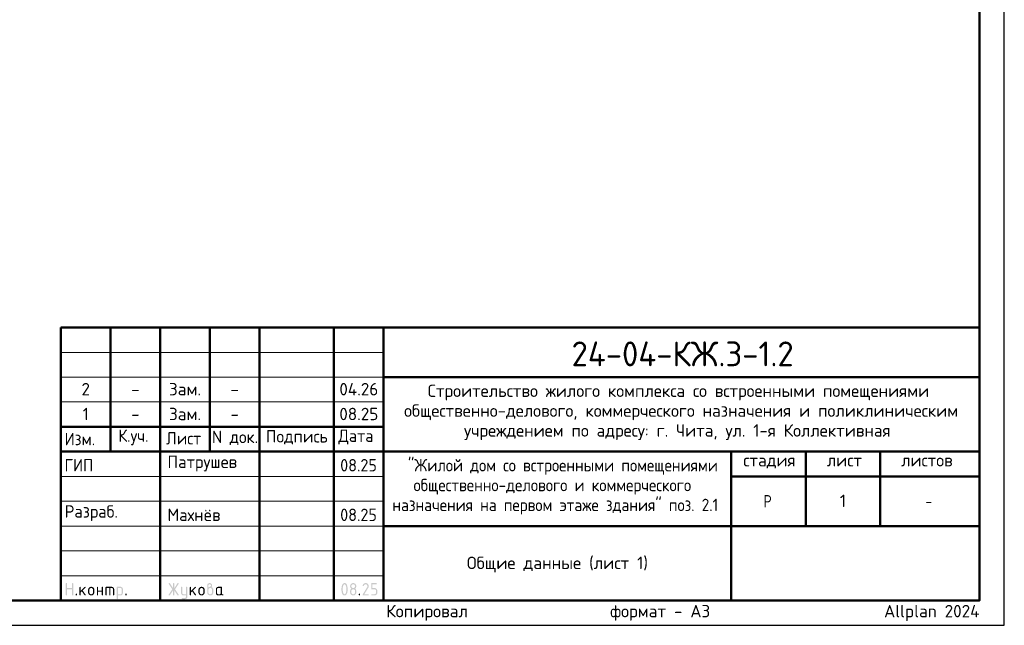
# Model space of a CAD drawing. Header units: millimetres. Extents: x 0 to 42000, y 0 to 29700.
# Tile 2 of 3: x 22170 to 42000, y 0 to 12203. Entities that reach past the tile are written whole.
import ezdxf

# ---------------------------------------------------------------- set-up
doc = ezdxf.new("R2010")
doc.units = ezdxf.units.MM
doc.layers.add('Standard', color=7, linetype='Continuous', lineweight=25)
doc.layers.add('Надписи', color=7, linetype='Continuous', lineweight=25)
doc.styles.add('ISOCPEUR', font='txt')

msp = doc.modelspace()

# ---------------------------------------------------------------- hatches: boundary and pattern name
at = {"layer": 'Standard', "linetype": 'Continuous', "lineweight": 25, "transparency": 33554687}
for points in [[(23099, 614), (23099, 839), (23099, 840), (23099, 842), (23099, 843), (23100, 844), (23100, 845), (23101, 846), (23101, 847), (23102, 848), (23103, 849), (23104, 850), (23105, 850), (23106, 851), (23107, 851), (23109, 851), (23110, 851), (23112, 851), (23113, 851), (23115, 851), (23116, 851), (23117, 851), (23118, 850), (23119, 850), (23120, 849), (23121, 848), (23122, 847), (23122, 846), (23123, 845), (23123, 844), (23124, 843), (23124, 842), (23124, 840), (23124, 839), (23124, 751), (23224, 751), (23224, 839), (23224, 840), (23224, 842), (23224, 843), (23225, 844), (23225, 845), (23226, 846), (23226, 847), (23227, 848), (23228, 849), (23229, 850), (23230, 850), (23231, 851), (23232, 851), (23233, 851), (23235, 851), (23236, 851), (23238, 851), (23239, 851), (23241, 851), (23242, 851), (23243, 850), (23244, 850), (23245, 849), (23246, 848), (23247, 847), (23247, 846), (23248, 845), (23248, 844), (23249, 843), (23249, 842), (23249, 840), (23249, 839), (23249, 614), (23249, 612), (23249, 611), (23249, 609), (23248, 608), (23248, 607), (23247, 606), (23247, 605), (23246, 604), (23245, 604), (23244, 603), (23243, 602), (23242, 602), (23241, 602), (23239, 601), (23238, 601), (23236, 601), (23235, 601), (23233, 601), (23232, 602), (23231, 602), (23230, 602), (23229, 603), (23228, 604), (23227, 604), (23226, 605), (23226, 606), (23225, 607), (23225, 608), (23224, 609), (23224, 611), (23224, 612), (23224, 614), (23224, 726), (23124, 726), (23124, 614), (23124, 612), (23124, 611), (23124, 609), (23123, 608), (23123, 607), (23122, 606), (23122, 605), (23121, 604), (23120, 604), (23119, 603), (23118, 602), (23117, 602), (23116, 602), (23115, 601), (23113, 601), (23112, 601), (23110, 601), (23109, 601), (23107, 602), (23106, 602), (23105, 602), (23104, 603), (23103, 604), (23102, 604), (23101, 605), (23101, 606), (23100, 607), (23100, 608), (23099, 609), (23099, 611), (23099, 612)], [(25259, 704), (25194, 607), (25193, 605), (25192, 604), (25191, 603), (25190, 603), (25188, 602), (25187, 602), (25185, 601), (25183, 601), (25182, 601), (25180, 601), (25179, 602), (25178, 602), (25177, 603), (25176, 603), (25175, 604), (25174, 605), (25173, 605), (25173, 606), (25172, 607), (25172, 609), (25171, 610), (25171, 611), (25171, 613), (25171, 614), (25171, 616), (25172, 618), (25172, 619), (25173, 621), (25243, 726), (25173, 832), (25172, 833), (25172, 835), (25171, 837), (25171, 838), (25171, 840), (25171, 841), (25171, 843), (25172, 844), (25172, 845), (25173, 846), (25173, 847), (25174, 848), (25175, 849), (25176, 849), (25177, 850), (25178, 850), (25179, 851), (25181, 851), (25182, 851), (25184, 851), (25185, 851), (25187, 851), (25188, 851), (25189, 850), (25191, 849), (25192, 848), (25193, 847), (25194, 846), (25259, 749), (25259, 839), (25259, 840), (25259, 842), (25259, 843), (25259, 844), (25260, 845), (25260, 846), (25261, 847), (25262, 848), (25262, 849), (25263, 850), (25264, 850), (25266, 851), (25267, 851), (25268, 851), (25269, 851), (25271, 851), (25273, 851), (25274, 851), (25275, 851), (25277, 851), (25278, 850), (25279, 850), (25280, 849), (25280, 848), (25281, 847), (25282, 846), (25282, 845), (25283, 844), (25283, 843), (25283, 842), (25284, 840), (25284, 839), (25284, 749), (25348, 846), (25349, 847), (25350, 848), (25351, 849), (25353, 850), (25354, 851), (25356, 851), (25357, 851), (25359, 851), (25360, 851), (25361, 851), (25362, 851), (25363, 850), (25365, 850), (25366, 849), (25367, 848), (25367, 847), (25368, 847), (25369, 846), (25370, 845), (25370, 843), (25371, 842), (25371, 841), (25371, 840), (25371, 839), (25371, 837), (25371, 835), (25370, 833), (25369, 832), (25299, 726), (25369, 621), (25370, 619), (25371, 617), (25371, 616), (25371, 614), (25371, 613), (25371, 611), (25371, 610), (25370, 609), (25370, 608), (25369, 607), (25368, 606), (25368, 605), (25367, 604), (25366, 603), (25365, 603), (25364, 602), (25363, 602), (25361, 602), (25360, 601), (25359, 601), (25357, 601), (25356, 602), (25354, 602), (25353, 603), (25351, 603), (25350, 604), (25349, 605), (25348, 607), (25284, 704), (25284, 614), (25284, 612), (25283, 611), (25283, 609), (25283, 608), (25282, 607), (25282, 606), (25281, 605), (25280, 604), (25280, 604), (25279, 603), (25278, 602), (25277, 602), (25275, 602), (25274, 601), (25273, 601), (25271, 601), (25269, 601), (25268, 601), (25267, 602), (25266, 602), (25264, 602), (25263, 603), (25262, 604), (25262, 604), (25261, 605), (25260, 606), (25260, 607), (25259, 608), (25259, 609), (25259, 611), (25259, 612), (25259, 614)], [(29137, 851), (29140, 851), (29144, 851), (29147, 851), (29150, 850), (29153, 850), (29156, 849), (29158, 848), (29161, 847), (29164, 846), (29167, 844), (29169, 843), (29172, 841), (29174, 839), (29177, 837), (29179, 835), (29181, 833), (29184, 831), (29186, 828), (29188, 826), (29189, 823), (29191, 821), (29193, 818), (29194, 816), (29195, 813), (29196, 810), (29197, 807), (29198, 804), (29198, 801), (29199, 798), (29199, 795), (29200, 792), (29200, 789), (29200, 784), (29199, 780), (29198, 775), (29197, 771), (29195, 766), (29193, 762), (29191, 757), (29188, 753), (29110, 626), (29187, 626), (29189, 626), (29190, 626), (29191, 626), (29193, 626), (29194, 625), (29195, 625), (29196, 624), (29197, 623), (29197, 622), (29198, 621), (29198, 620), (29199, 619), (29199, 618), (29199, 617), (29200, 615), (29200, 614), (29200, 612), (29199, 611), (29199, 610), (29199, 608), (29198, 607), (29198, 606), (29197, 605), (29197, 604), (29196, 604), (29195, 603), (29194, 602), (29193, 602), (29191, 602), (29190, 601), (29189, 601), (29187, 601), (29087, 601), (29086, 601), (29084, 601), (29083, 602), (29082, 602), (29081, 602), (29080, 603), (29079, 604), (29078, 604), (29077, 605), (29076, 606), (29076, 607), (29075, 608), (29075, 609), (29075, 611), (29075, 612), (29075, 614), (29075, 616), (29075, 617), (29076, 619), (29077, 621), (29168, 768), (29170, 771), (29171, 773), (29172, 776), (29173, 778), (29174, 781), (29174, 783), (29175, 786), (29175, 789), (29175, 793), (29174, 796), (29173, 800), (29172, 803), (29171, 806), (29168, 809), (29166, 813), (29164, 815), (29161, 818), (29158, 820), (29155, 822), (29152, 823), (29148, 825), (29145, 826), (29141, 826), (29137, 826), (29135, 826), (29132, 826), (29129, 825), (29127, 824), (29124, 823), (29122, 822), (29119, 820), (29117, 818), (29114, 816), (29112, 814), (29110, 812), (29107, 809), (29105, 806), (29103, 802), (29100, 799), (29098, 795), (29097, 793), (29096, 792), (29095, 791), (29094, 790), (29092, 790), (29091, 789), (29089, 789), (29087, 789), (29086, 789), (29084, 789), (29083, 789), (29082, 790), (29081, 790), (29080, 791), (29079, 791), (29078, 792), (29077, 793), (29076, 794), (29076, 795), (29075, 796), (29075, 797), (29075, 798), (29075, 800), (29075, 801), (29075, 803), (29075, 804), (29075, 805), (29076, 806), (29079, 812), (29082, 817), (29085, 822), (29088, 826), (29092, 830), (29095, 834), (29099, 837), (29103, 840), (29107, 843), (29111, 845), (29115, 847), (29119, 848), (29123, 850), (29128, 851), (29132, 851)], [(29250, 739), (29250, 839), (29250, 840), (29250, 842), (29250, 843), (29250, 844), (29251, 845), (29251, 846), (29252, 847), (29253, 848), (29253, 849), (29254, 850), (29255, 850), (29257, 851), (29258, 851), (29259, 851), (29261, 851), (29262, 851), (29349, 851), (29351, 851), (29352, 851), (29354, 851), (29355, 851), (29356, 850), (29357, 850), (29358, 849), (29359, 848), (29359, 847), (29360, 846), (29361, 845), (29361, 844), (29361, 843), (29362, 842), (29362, 840), (29362, 839), (29362, 837), (29362, 836), (29361, 834), (29361, 833), (29361, 832), (29360, 831), (29359, 830), (29359, 829), (29358, 829), (29357, 828), (29356, 827), (29355, 827), (29354, 827), (29352, 826), (29351, 826), (29349, 826), (29275, 826), (29275, 751), (29312, 751), (29315, 751), (29318, 751), (29321, 751), (29324, 750), (29327, 750), (29330, 749), (29333, 748), (29336, 747), (29339, 746), (29341, 744), (29344, 743), (29347, 741), (29349, 739), (29351, 737), (29354, 735), (29356, 733), (29358, 731), (29360, 728), (29362, 726), (29364, 723), (29366, 721), (29367, 718), (29369, 715), (29370, 713), (29371, 710), (29372, 707), (29373, 704), (29373, 701), (29374, 698), (29374, 695), (29374, 692), (29374, 689), (29374, 664), (29374, 661), (29374, 657), (29374, 654), (29373, 651), (29373, 648), (29372, 645), (29371, 643), (29370, 640), (29369, 637), (29367, 634), (29366, 632), (29364, 629), (29362, 627), (29360, 624), (29358, 622), (29356, 620), (29354, 617), (29351, 615), (29349, 613), (29346, 612), (29344, 610), (29341, 608), (29339, 607), (29336, 606), (29333, 605), (29330, 604), (29327, 603), (29324, 602), (29321, 602), (29318, 602), (29315, 601), (29312, 601), (29262, 601), (29261, 601), (29259, 601), (29258, 602), (29257, 602), (29255, 602), (29254, 603), (29253, 604), (29253, 604), (29252, 605), (29251, 606), (29251, 607), (29250, 608), (29250, 610), (29250, 611), (29250, 612), (29250, 614), (29250, 615), (29250, 617), (29250, 618), (29250, 619), (29251, 620), (29251, 621), (29252, 622), (29253, 623), (29253, 624), (29254, 625), (29255, 625), (29257, 626), (29258, 626), (29259, 626), (29261, 626), (29262, 626), (29312, 626), (29316, 626), (29319, 627), (29323, 628), (29326, 629), (29330, 630), (29333, 632), (29336, 634), (29338, 637), (29341, 640), (29343, 643), (29345, 646), (29347, 649), (29348, 653), (29349, 656), (29349, 660), (29349, 664), (29349, 689), (29349, 693), (29349, 696), (29348, 700), (29347, 703), (29345, 707), (29343, 710), (29341, 713), (29338, 715), (29336, 718), (29333, 720), (29330, 722), (29326, 724), (29323, 725), (29319, 726), (29316, 726), (29312, 726), (29262, 726), (29261, 726), (29259, 726), (29258, 727), (29257, 727), (29255, 727), (29254, 728), (29253, 729), (29253, 729), (29252, 730), (29251, 731), (29251, 732), (29250, 733), (29250, 734), (29250, 736), (29250, 737)], [(23299, 626), (23299, 628), (23299, 629), (23299, 631), (23300, 632), (23300, 633), (23301, 634), (23301, 635), (23302, 636), (23303, 637), (23304, 637), (23305, 638), (23306, 638), (23307, 638), (23309, 639), (23310, 639), (23312, 639), (23313, 639), (23314, 639), (23316, 638), (23317, 638), (23318, 638), (23319, 637), (23320, 637), (23321, 636), (23322, 635), (23322, 634), (23323, 633), (23323, 632), (23324, 631), (23324, 629), (23324, 628), (23324, 626), (23324, 614), (23324, 612), (23324, 611), (23324, 610), (23323, 608), (23323, 607), (23322, 606), (23322, 605), (23321, 604), (23320, 604), (23319, 603), (23318, 602), (23317, 602), (23316, 602), (23314, 601), (23313, 601), (23312, 601), (23310, 601), (23309, 601), (23307, 602), (23306, 602), (23305, 602), (23304, 603), (23303, 604), (23302, 604), (23301, 605), (23301, 606), (23300, 607), (23300, 608), (23299, 610), (23299, 611), (23299, 612), (23299, 614)], [(23399, 694), (23478, 773), (23478, 773), (23479, 774), (23480, 775), (23482, 775), (23483, 776), (23484, 776), (23485, 776), (23486, 776), (23488, 776), (23489, 776), (23491, 776), (23492, 775), (23493, 775), (23494, 774), (23495, 774), (23496, 773), (23497, 772), (23497, 771), (23498, 770), (23498, 769), (23499, 768), (23499, 767), (23499, 765), (23499, 764), (23499, 762), (23499, 761), (23498, 760), (23498, 759), (23497, 758), (23497, 757), (23496, 756), (23495, 755), (23440, 700), (23496, 621), (23498, 619), (23498, 617), (23499, 616), (23499, 614), (23499, 612), (23499, 611), (23499, 609), (23498, 608), (23498, 607), (23497, 606), (23497, 605), (23496, 604), (23495, 604), (23494, 603), (23493, 602), (23492, 602), (23491, 602), (23489, 601), (23488, 601), (23486, 601), (23485, 601), (23483, 602), (23482, 602), (23480, 603), (23479, 603), (23478, 604), (23477, 605), (23476, 607), (23422, 682), (23399, 659), (23399, 614), (23399, 612), (23399, 611), (23399, 609), (23398, 608), (23398, 607), (23397, 606), (23397, 605), (23396, 604), (23395, 604), (23394, 603), (23393, 602), (23392, 602), (23391, 602), (23389, 601), (23388, 601), (23386, 601), (23385, 601), (23383, 601), (23382, 602), (23381, 602), (23380, 602), (23379, 603), (23378, 604), (23377, 604), (23376, 605), (23376, 606), (23375, 607), (23375, 608), (23374, 609), (23374, 611), (23374, 612), (23374, 614), (23374, 764), (23374, 765), (23374, 767), (23374, 768), (23375, 769), (23375, 770), (23376, 771), (23376, 772), (23377, 773), (23378, 774), (23379, 774), (23380, 775), (23381, 775), (23382, 776), (23383, 776), (23385, 776), (23386, 776), (23388, 776), (23389, 776), (23391, 776), (23392, 775), (23393, 775), (23394, 774), (23395, 774), (23396, 773), (23397, 772), (23397, 771), (23398, 770), (23398, 769), (23399, 768), (23399, 767), (23399, 765), (23399, 764)], [(23749, 676), (23749, 614), (23749, 612), (23748, 611), (23748, 609), (23748, 608), (23747, 607), (23747, 606), (23746, 605), (23746, 604), (23745, 604), (23744, 603), (23743, 602), (23742, 602), (23740, 602), (23739, 601), (23738, 601), (23736, 601), (23735, 601), (23733, 601), (23732, 602), (23731, 602), (23729, 602), (23729, 603), (23728, 604), (23727, 604), (23726, 605), (23725, 606), (23725, 607), (23724, 608), (23724, 609), (23724, 611), (23724, 612), (23724, 614), (23724, 764), (23724, 765), (23724, 767), (23724, 768), (23724, 769), (23725, 770), (23725, 771), (23726, 772), (23727, 773), (23728, 774), (23729, 774), (23729, 775), (23731, 775), (23732, 776), (23733, 776), (23735, 776), (23736, 776), (23738, 776), (23739, 776), (23740, 776), (23742, 775), (23743, 775), (23744, 774), (23745, 774), (23746, 773), (23746, 772), (23747, 771), (23747, 770), (23748, 769), (23748, 768), (23748, 767), (23749, 765), (23749, 764), (23749, 701), (23823, 701), (23823, 764), (23823, 765), (23824, 767), (23824, 768), (23824, 769), (23825, 770), (23825, 771), (23826, 772), (23826, 773), (23827, 774), (23828, 774), (23829, 775), (23830, 775), (23832, 776), (23833, 776), (23834, 776), (23836, 776), (23837, 776), (23839, 776), (23840, 776), (23841, 775), (23843, 775), (23843, 774), (23844, 774), (23845, 773), (23846, 772), (23847, 771), (23847, 770), (23848, 769), (23848, 768), (23848, 767), (23848, 765), (23848, 764), (23848, 614), (23848, 612), (23848, 611), (23848, 609), (23848, 608), (23847, 607), (23847, 606), (23846, 605), (23845, 604), (23844, 604), (23843, 603), (23843, 602), (23841, 602), (23840, 602), (23839, 601), (23837, 601), (23836, 601), (23834, 601), (23833, 601), (23832, 602), (23830, 602), (23829, 602), (23828, 603), (23827, 604), (23826, 604), (23826, 605), (23825, 606), (23825, 607), (23824, 608), (23824, 609), (23824, 611), (23823, 612), (23823, 614), (23823, 676)], [(23911, 776), (24023, 776), (24026, 776), (24028, 776), (24031, 776), (24033, 775), (24036, 775), (24038, 774), (24040, 773), (24043, 773), (24045, 772), (24047, 770), (24049, 769), (24051, 768), (24053, 767), (24055, 765), (24057, 763), (24059, 762), (24061, 760), (24062, 758), (24064, 756), (24065, 754), (24067, 752), (24068, 750), (24069, 748), (24070, 745), (24071, 743), (24071, 741), (24072, 739), (24072, 736), (24073, 734), (24073, 731), (24073, 729), (24073, 726), (24073, 614), (24073, 612), (24073, 611), (24073, 609), (24073, 608), (24072, 607), (24072, 606), (24071, 605), (24070, 604), (24069, 604), (24068, 603), (24067, 602), (24066, 602), (24065, 602), (24064, 601), (24062, 601), (24061, 601), (24059, 601), (24058, 601), (24057, 602), (24055, 602), (24054, 602), (24053, 603), (24052, 604), (24051, 604), (24051, 605), (24050, 606), (24049, 607), (24049, 608), (24049, 609), (24048, 611), (24048, 612), (24048, 614), (24048, 726), (24048, 729), (24048, 731), (24047, 734), (24046, 736), (24046, 738), (24044, 740), (24043, 742), (24041, 744), (24039, 746), (24037, 747), (24035, 748), (24033, 749), (24031, 750), (24028, 751), (24026, 751), (24023, 751), (23998, 751), (23998, 614), (23998, 612), (23998, 611), (23998, 609), (23998, 608), (23997, 607), (23997, 606), (23996, 605), (23995, 604), (23995, 604), (23994, 603), (23993, 602), (23991, 602), (23990, 602), (23989, 601), (23987, 601), (23986, 601), (23984, 601), (23983, 601), (23982, 602), (23980, 602), (23979, 602), (23978, 603), (23977, 604), (23977, 604), (23976, 605), (23975, 606), (23975, 607), (23974, 608), (23974, 609), (23974, 611), (23973, 612), (23973, 614), (23973, 751), (23924, 751), (23924, 614), (23924, 612), (23923, 611), (23923, 609), (23923, 608), (23922, 607), (23922, 606), (23921, 605), (23920, 604), (23920, 604), (23919, 603), (23918, 602), (23916, 602), (23915, 602), (23914, 601), (23913, 601), (23911, 601), (23909, 601), (23908, 601), (23907, 602), (23906, 602), (23904, 602), (23903, 603), (23902, 604), (23902, 604), (23901, 605), (23900, 606), (23900, 607), (23899, 608), (23899, 609), (23899, 611), (23898, 612), (23898, 614), (23898, 764), (23898, 765), (23899, 767), (23899, 768), (23899, 769), (23900, 770), (23900, 771), (23901, 772), (23902, 773), (23902, 774), (23903, 774), (23904, 775), (23905, 775), (23907, 776), (23908, 776), (23909, 776)], [(24298, 626), (24298, 628), (24298, 629), (24299, 631), (24299, 632), (24299, 633), (24300, 634), (24301, 635), (24301, 636), (24302, 637), (24303, 637), (24304, 638), (24305, 638), (24307, 638), (24308, 639), (24309, 639), (24311, 639), (24312, 639), (24314, 639), (24315, 638), (24316, 638), (24317, 638), (24318, 637), (24319, 637), (24320, 636), (24321, 635), (24322, 634), (24322, 633), (24323, 632), (24323, 631), (24323, 629), (24323, 628), (24323, 626), (24323, 614), (24323, 612), (24323, 611), (24323, 610), (24323, 608), (24322, 607), (24322, 606), (24321, 605), (24320, 604), (24319, 604), (24318, 603), (24317, 602), (24316, 602), (24315, 602), (24314, 601), (24312, 601), (24311, 601), (24309, 601), (24308, 601), (24307, 602), (24305, 602), (24304, 602), (24303, 603), (24302, 604), (24301, 604), (24301, 605), (24300, 606), (24299, 607), (24299, 608), (24299, 610), (24298, 611), (24298, 612), (24298, 614)], [(25521, 576), (25521, 601), (25471, 601), (25468, 601), (25466, 602), (25463, 602), (25461, 602), (25458, 603), (25456, 603), (25454, 604), (25452, 605), (25449, 606), (25447, 607), (25445, 608), (25443, 609), (25441, 611), (25439, 612), (25437, 614), (25436, 616), (25434, 618), (25432, 620), (25431, 622), (25429, 624), (25428, 626), (25427, 628), (25426, 630), (25425, 632), (25424, 634), (25423, 637), (25422, 639), (25422, 641), (25422, 644), (25421, 646), (25421, 649), (25421, 651), (25421, 764), (25421, 765), (25421, 767), (25421, 768), (25422, 769), (25422, 770), (25423, 771), (25423, 772), (25424, 773), (25425, 774), (25426, 774), (25427, 775), (25428, 775), (25429, 776), (25431, 776), (25432, 776), (25434, 776), (25435, 776), (25437, 776), (25438, 776), (25439, 775), (25440, 775), (25441, 774), (25442, 774), (25443, 773), (25444, 772), (25444, 771), (25445, 770), (25445, 769), (25446, 768), (25446, 767), (25446, 765), (25446, 764), (25446, 651), (25446, 649), (25447, 646), (25447, 644), (25448, 642), (25449, 640), (25450, 638), (25452, 636), (25454, 634), (25455, 632), (25457, 630), (25459, 629), (25462, 628), (25464, 627), (25466, 627), (25468, 626), (25471, 626), (25521, 626), (25521, 764), (25521, 765), (25521, 767), (25521, 768), (25522, 769), (25522, 770), (25523, 771), (25523, 772), (25524, 773), (25525, 774), (25526, 774), (25527, 775), (25528, 775), (25529, 776), (25530, 776), (25532, 776), (25533, 776), (25535, 776), (25536, 776), (25538, 776), (25539, 775), (25540, 775), (25541, 774), (25542, 774), (25543, 773), (25544, 772), (25544, 771), (25545, 770), (25545, 769), (25545, 768), (25546, 767), (25546, 765), (25546, 764), (25546, 576), (25546, 574), (25546, 571), (25545, 569), (25545, 566), (25545, 564), (25544, 562), (25543, 559), (25542, 557), (25541, 555), (25540, 553), (25539, 551), (25538, 549), (25537, 547), (25535, 545), (25533, 543), (25532, 541), (25530, 539), (25528, 538), (25526, 536), (25524, 535), (25522, 533), (25520, 532), (25518, 531), (25516, 530), (25514, 529), (25511, 528), (25509, 528), (25507, 527), (25504, 527), (25502, 527), (25499, 526), (25497, 526), (25446, 526), (25445, 526), (25443, 527), (25442, 527), (25441, 527), (25440, 528), (25439, 528), (25438, 529), (25437, 529), (25436, 530), (25435, 531), (25435, 532), (25434, 533), (25434, 535), (25434, 536), (25434, 537), (25434, 539), (25434, 540), (25434, 541), (25434, 542), (25435, 544), (25435, 545), (25436, 546), (25436, 547), (25437, 548), (25438, 549), (25439, 549), (25440, 550), (25442, 550), (25443, 551), (25444, 551), (25445, 551), (25446, 551), (25496, 551), (25499, 551), (25501, 552), (25503, 552), (25506, 553), (25508, 554), (25510, 555), (25512, 557), (25514, 558), (25515, 560), (25517, 562), (25518, 564), (25519, 566), (25520, 568), (25520, 571), (25521, 573)], [(25621, 694), (25700, 773), (25700, 773), (25701, 774), (25702, 775), (25704, 775), (25705, 776), (25706, 776), (25707, 776), (25708, 776), (25710, 776), (25711, 776), (25713, 776), (25714, 775), (25715, 775), (25716, 774), (25717, 774), (25718, 773), (25719, 772), (25719, 771), (25720, 770), (25720, 769), (25721, 768), (25721, 767), (25721, 765), (25721, 764), (25721, 762), (25721, 761), (25721, 760), (25720, 759), (25720, 758), (25719, 757), (25718, 756), (25717, 755), (25662, 700), (25719, 621), (25720, 619), (25720, 617), (25721, 616), (25721, 614), (25721, 612), (25721, 611), (25721, 609), (25720, 608), (25720, 607), (25719, 606), (25719, 605), (25718, 604), (25717, 604), (25716, 603), (25715, 602), (25714, 602), (25713, 602), (25711, 601), (25710, 601), (25708, 601), (25707, 601), (25705, 602), (25704, 602), (25703, 603), (25701, 603), (25700, 604), (25699, 605), (25698, 607), (25644, 682), (25621, 659), (25621, 614), (25621, 612), (25621, 611), (25621, 609), (25620, 608), (25620, 607), (25619, 606), (25619, 605), (25618, 604), (25617, 604), (25616, 603), (25615, 602), (25614, 602), (25613, 602), (25611, 601), (25610, 601), (25608, 601), (25607, 601), (25606, 601), (25604, 602), (25603, 602), (25602, 602), (25601, 603), (25600, 604), (25599, 604), (25598, 605), (25598, 606), (25597, 607), (25597, 608), (25596, 609), (25596, 611), (25596, 612), (25596, 614), (25596, 764), (25596, 765), (25596, 767), (25596, 768), (25597, 769), (25597, 770), (25598, 771), (25598, 772), (25599, 773), (25600, 774), (25601, 774), (25602, 775), (25603, 775), (25604, 776), (25606, 776), (25607, 776), (25608, 776), (25610, 776), (25611, 776), (25613, 776), (25614, 775), (25615, 775), (25616, 774), (25617, 774), (25618, 773), (25619, 772), (25619, 771), (25620, 770), (25620, 769), (25621, 768), (25621, 767), (25621, 765), (25621, 764)], [(29000, 626), (29000, 628), (29000, 629), (29000, 631), (29001, 632), (29001, 633), (29002, 634), (29002, 635), (29003, 636), (29004, 637), (29005, 637), (29006, 638), (29007, 638), (29008, 638), (29009, 639), (29011, 639), (29012, 639), (29014, 639), (29015, 639), (29017, 638), (29018, 638), (29019, 638), (29020, 637), (29021, 637), (29022, 636), (29023, 635), (29023, 634), (29024, 633), (29024, 632), (29024, 631), (29025, 629), (29025, 628), (29025, 626), (29025, 614), (29025, 612), (29025, 611), (29024, 610), (29024, 608), (29024, 607), (29023, 606), (29023, 605), (29022, 604), (29021, 604), (29020, 603), (29019, 602), (29018, 602), (29017, 602), (29015, 601), (29014, 601), (29012, 601), (29011, 601), (29009, 601), (29008, 602), (29007, 602), (29006, 602), (29005, 603), (29004, 604), (29003, 604), (29002, 605), (29002, 606), (29001, 607), (29001, 608), (29000, 610), (29000, 611), (29000, 612), (29000, 614)]]:
    msp.add_hatch(color=7, dxfattribs=at).paths.add_polyline_path(points, flags=16)
h = msp.add_hatch(color=7, dxfattribs=at)
h.paths.add_polyline_path([(25971, 764), (25975, 767), (25979, 769), (25982, 772), (25986, 773), (25990, 775), (25993, 775), (25997, 776), (26000, 776), (26002, 776), (26004, 777), (26006, 777), (26007, 778), (26009, 779), (26011, 781), (26013, 783), (26014, 785), (26016, 787), (26017, 789), (26018, 791), (26019, 793), (26020, 795), (26020, 797), (26021, 799), (26021, 801), (26021, 804), (26020, 806), (26020, 809), (26019, 811), (26018, 813), (26017, 815), (26015, 817), (26014, 819), (26012, 821), (26010, 822), (26008, 824), (26005, 824), (26003, 825), (26001, 826), (25998, 826), (25996, 826), (25993, 826), (25991, 826), (25988, 825), (25986, 824), (25984, 823), (25982, 822), (25980, 821), (25978, 819), (25976, 817), (25975, 815), (25973, 813), (25973, 811), (25972, 809), (25971, 806), (25971, 804), (25971, 801)])
h.paths.add_polyline_path([(26033, 771), (26037, 769), (26041, 767), (26045, 765), (26048, 762), (26052, 759), (26055, 756), (26058, 752), (26060, 748), (26063, 744), (26065, 740), (26067, 736), (26068, 732), (26069, 727), (26070, 723), (26070, 718), (26070, 714), (26070, 664), (26070, 661), (26070, 657), (26070, 654), (26069, 651), (26069, 648), (26068, 645), (26067, 642), (26066, 640), (26065, 637), (26063, 634), (26062, 632), (26060, 629), (26058, 627), (26056, 624), (26054, 622), (26052, 619), (26050, 617), (26048, 615), (26045, 613), (26043, 612), (26040, 610), (26037, 608), (26035, 607), (26032, 606), (26029, 605), (26026, 604), (26024, 603), (26021, 602), (26018, 602), (26014, 602), (26011, 601), (26008, 601), (26005, 601), (26002, 602), (25999, 602), (25996, 602), (25993, 603), (25990, 604), (25987, 605), (25984, 606), (25981, 607), (25979, 608), (25976, 610), (25973, 612), (25971, 613), (25968, 615), (25966, 617), (25964, 620), (25962, 622), (25960, 624), (25958, 627), (25956, 629), (25954, 632), (25953, 634), (25951, 637), (25950, 640), (25949, 643), (25948, 645), (25947, 648), (25947, 651), (25946, 654), (25946, 657), (25946, 661), (25946, 664), (25946, 801), (25946, 804), (25946, 806), (25946, 809), (25947, 811), (25947, 814), (25948, 816), (25948, 818), (25949, 821), (25950, 823), (25951, 825), (25953, 827), (25954, 829), (25955, 831), (25957, 833), (25958, 835), (25960, 837), (25962, 839), (25964, 840), (25966, 842), (25968, 843), (25970, 845), (25972, 846), (25974, 847), (25976, 848), (25979, 849), (25981, 849), (25983, 850), (25986, 850), (25988, 851), (25990, 851), (25993, 851), (25996, 851), (25998, 851), (26001, 851), (26003, 851), (26006, 850), (26008, 850), (26010, 849), (26013, 849), (26015, 848), (26017, 847), (26019, 846), (26021, 844), (26023, 843), (26025, 842), (26027, 840), (26029, 839), (26031, 837), (26033, 835), (26034, 833), (26036, 831), (26037, 829), (26039, 827), (26040, 825), (26041, 823), (26042, 821), (26043, 818), (26043, 816), (26044, 814), (26045, 811), (26045, 809), (26045, 806), (26045, 804), (26045, 801), (26045, 797), (26045, 792), (26044, 788), (26042, 784), (26041, 781), (26038, 777), (26036, 774)], flags=16)
h.paths.add_polyline_path([(26045, 664), (26045, 714), (26045, 718), (26045, 721), (26044, 725), (26043, 728), (26041, 732), (26039, 735), (26037, 738), (26035, 740), (26032, 743), (26029, 745), (26026, 747), (26023, 749), (26019, 750), (26016, 751), (26012, 751), (26008, 751), (26004, 751), (26001, 751), (25997, 750), (25994, 749), (25990, 747), (25987, 745), (25984, 743), (25982, 740), (25979, 738), (25977, 735), (25975, 732), (25973, 728), (25972, 725), (25971, 721), (25971, 718), (25971, 714), (25971, 664), (25971, 660), (25971, 656), (25972, 653), (25973, 649), (25975, 646), (25977, 643), (25979, 640), (25982, 637), (25984, 634), (25987, 632), (25990, 630), (25994, 629), (25997, 628), (26001, 627), (26004, 626), (26008, 626), (26012, 626), (26016, 627), (26019, 628), (26023, 629), (26026, 630), (26029, 633), (26032, 635), (26035, 637), (26037, 640), (26039, 643), (26041, 646), (26043, 649), (26044, 653), (26045, 656), (26045, 660)])
h = msp.add_hatch(color=7, dxfattribs=at)
h.paths.add_polyline_path([(28750, 726), (28750, 734), (28749, 742), (28749, 749), (28748, 756), (28747, 764), (28746, 771), (28745, 778), (28743, 785), (28742, 790), (28741, 795), (28739, 799), (28738, 803), (28736, 807), (28734, 810), (28732, 813), (28731, 816), (28729, 818), (28727, 820), (28724, 822), (28722, 824), (28720, 825), (28718, 826), (28715, 826), (28712, 826), (28710, 826), (28708, 826), (28705, 825), (28703, 824), (28701, 822), (28699, 820), (28696, 818), (28695, 816), (28693, 813), (28691, 810), (28689, 807), (28688, 803), (28686, 799), (28685, 794), (28683, 790), (28682, 785), (28680, 778), (28679, 770), (28678, 763), (28677, 756), (28676, 749), (28676, 741), (28675, 734), (28675, 726), (28675, 719), (28676, 711), (28676, 704), (28677, 696), (28678, 689), (28679, 682), (28680, 675), (28682, 668), (28683, 663), (28684, 658), (28686, 654), (28687, 650), (28689, 646), (28691, 643), (28693, 639), (28694, 637), (28696, 634), (28698, 632), (28701, 630), (28703, 629), (28705, 628), (28707, 627), (28710, 626), (28712, 626), (28715, 626), (28718, 627), (28720, 628), (28722, 629), (28724, 630), (28727, 632), (28729, 634), (28731, 637), (28732, 639), (28734, 643), (28736, 646), (28738, 650), (28739, 654), (28741, 658), (28742, 663), (28743, 668), (28745, 675), (28746, 682), (28747, 689), (28748, 696), (28749, 704), (28749, 711), (28750, 719)])
h.paths.add_polyline_path([(28775, 726), (28775, 721), (28775, 715), (28775, 710), (28774, 705), (28774, 699), (28773, 694), (28773, 689), (28772, 685), (28771, 680), (28771, 675), (28770, 671), (28769, 666), (28768, 662), (28766, 657), (28765, 653), (28764, 649), (28762, 643), (28760, 638), (28757, 633), (28755, 628), (28752, 624), (28749, 620), (28746, 616), (28743, 613), (28740, 610), (28736, 608), (28733, 606), (28729, 604), (28725, 603), (28721, 602), (28717, 601), (28712, 601), (28708, 601), (28704, 602), (28700, 603), (28696, 604), (28692, 606), (28689, 608), (28685, 610), (28682, 613), (28679, 616), (28676, 620), (28673, 624), (28670, 628), (28668, 632), (28665, 638), (28663, 643), (28661, 649), (28660, 653), (28658, 657), (28657, 661), (28656, 666), (28655, 670), (28654, 675), (28654, 680), (28653, 684), (28652, 689), (28652, 694), (28651, 699), (28651, 705), (28650, 710), (28650, 715), (28650, 721), (28650, 726), (28650, 732), (28650, 737), (28650, 743), (28651, 748), (28651, 753), (28652, 758), (28652, 763), (28653, 768), (28654, 773), (28654, 778), (28655, 782), (28656, 787), (28657, 791), (28658, 795), (28660, 800), (28661, 804), (28663, 810), (28665, 815), (28668, 820), (28670, 825), (28673, 829), (28676, 833), (28679, 836), (28682, 839), (28685, 842), (28689, 845), (28692, 847), (28696, 848), (28700, 850), (28704, 851), (28708, 851), (28712, 851), (28717, 851), (28721, 851), (28725, 850), (28729, 848), (28733, 847), (28736, 845), (28740, 842), (28743, 839), (28746, 836), (28749, 833), (28752, 829), (28755, 824), (28757, 820), (28760, 815), (28762, 810), (28764, 804), (28765, 799), (28766, 795), (28768, 791), (28769, 787), (28770, 782), (28771, 777), (28771, 773), (28772, 768), (28773, 763), (28773, 758), (28774, 753), (28774, 748), (28775, 743), (28775, 737), (28775, 732)], flags=16)
h = msp.add_hatch(color=7, dxfattribs=at)
h.paths.add_polyline_path([(28887, 626), (28891, 626), (28895, 627), (28898, 628), (28902, 629), (28905, 630), (28908, 632), (28911, 634), (28914, 637), (28917, 640), (28919, 643), (28921, 646), (28922, 649), (28923, 653), (28924, 656), (28925, 660), (28925, 664), (28925, 689), (28925, 693), (28924, 696), (28923, 700), (28922, 703), (28921, 707), (28919, 710), (28916, 713), (28914, 715), (28911, 718), (28908, 720), (28905, 722), (28902, 724), (28898, 725), (28895, 726), (28891, 726), (28887, 726), (28883, 726), (28880, 726), (28876, 725), (28873, 724), (28870, 722), (28867, 720), (28864, 718), (28861, 715), (28858, 713), (28856, 710), (28854, 707), (28853, 703), (28851, 700), (28851, 696), (28850, 693), (28850, 689), (28850, 664), (28850, 660), (28851, 656), (28851, 653), (28853, 649), (28854, 646), (28856, 643), (28858, 640), (28861, 637), (28864, 634), (28867, 632), (28870, 630), (28873, 629), (28876, 628), (28880, 627), (28883, 626)])
h.paths.add_polyline_path([(28887, 601), (28884, 601), (28881, 602), (28878, 602), (28875, 602), (28872, 603), (28869, 604), (28866, 605), (28863, 606), (28861, 607), (28858, 608), (28855, 610), (28853, 612), (28850, 613), (28848, 615), (28845, 617), (28843, 620), (28841, 622), (28839, 624), (28837, 627), (28835, 629), (28834, 632), (28832, 634), (28831, 637), (28830, 640), (28828, 643), (28828, 645), (28827, 648), (28826, 651), (28826, 654), (28825, 657), (28825, 661), (28825, 664), (28825, 689), (28825, 693), (28825, 696), (28826, 700), (28827, 704), (28827, 707), (28828, 710), (28830, 714), (28831, 717), (28833, 720), (28835, 723), (28837, 726), (28839, 729), (28841, 731), (28844, 734), (28847, 736), (28850, 739), (28847, 741), (28844, 744), (28841, 746), (28839, 749), (28837, 752), (28835, 755), (28833, 758), (28831, 761), (28830, 764), (28828, 767), (28827, 771), (28827, 774), (28826, 778), (28825, 781), (28825, 785), (28825, 789), (28825, 792), (28825, 795), (28826, 798), (28826, 801), (28827, 804), (28828, 807), (28828, 810), (28830, 813), (28831, 816), (28832, 818), (28834, 821), (28835, 823), (28837, 826), (28839, 828), (28841, 831), (28843, 833), (28845, 835), (28848, 837), (28850, 839), (28853, 841), (28855, 843), (28858, 844), (28861, 846), (28863, 847), (28866, 848), (28869, 849), (28872, 850), (28875, 850), (28878, 851), (28881, 851), (28884, 851), (28887, 851), (28891, 851), (28894, 851), (28897, 851), (28900, 850), (28903, 850), (28906, 849), (28909, 848), (28911, 847), (28914, 846), (28917, 844), (28919, 843), (28922, 841), (28924, 839), (28927, 837), (28929, 835), (28931, 833), (28934, 831), (28936, 828), (28938, 826), (28939, 823), (28941, 821), (28943, 818), (28944, 816), (28945, 813), (28946, 810), (28947, 807), (28948, 804), (28949, 801), (28949, 798), (28949, 795), (28950, 792), (28950, 789), (28950, 785), (28949, 781), (28949, 778), (28948, 774), (28947, 771), (28946, 767), (28945, 764), (28943, 761), (28942, 758), (28940, 755), (28938, 752), (28936, 749), (28933, 746), (28931, 744), (28928, 741), (28925, 739), (28929, 735), (28933, 732), (28937, 728), (28939, 724), (28942, 719), (28944, 715), (28946, 710), (28947, 705), (28948, 704), (28948, 702), (28948, 701), (28948, 699), (28949, 697), (28949, 695), (28949, 692), (28949, 690), (28949, 687), (28949, 684), (28950, 681), (28950, 678), (28950, 675), (28950, 671), (28950, 668), (28950, 664), (28950, 661), (28949, 657), (28949, 654), (28949, 651), (28948, 648), (28947, 645), (28946, 643), (28945, 640), (28944, 637), (28943, 634), (28941, 632), (28939, 629), (28938, 627), (28936, 624), (28934, 622), (28931, 620), (28929, 617), (28927, 615), (28924, 613), (28922, 612), (28919, 610), (28917, 608), (28914, 607), (28911, 606), (28909, 605), (28906, 604), (28903, 603), (28900, 602), (28897, 602), (28894, 602), (28891, 601)], flags=16)
h.paths.add_polyline_path([(28887, 751), (28891, 751), (28895, 752), (28898, 753), (28902, 754), (28905, 755), (28908, 757), (28911, 759), (28914, 762), (28917, 765), (28919, 768), (28921, 771), (28922, 774), (28923, 778), (28924, 781), (28925, 785), (28925, 789), (28925, 793), (28924, 796), (28923, 800), (28922, 803), (28921, 806), (28919, 809), (28916, 812), (28914, 815), (28911, 818), (28908, 820), (28905, 822), (28902, 823), (28898, 825), (28895, 826), (28891, 826), (28887, 826), (28883, 826), (28880, 826), (28876, 825), (28873, 823), (28870, 822), (28867, 820), (28864, 818), (28861, 815), (28858, 813), (28856, 810), (28854, 807), (28853, 803), (28851, 800), (28851, 796), (28850, 793), (28850, 789), (28850, 785), (28851, 781), (28851, 778), (28853, 774), (28854, 771), (28856, 768), (28858, 765), (28861, 762), (28864, 759), (28867, 757), (28870, 755), (28873, 754), (28876, 753), (28880, 752), (28883, 751)])
h = msp.add_hatch(color=7, dxfattribs=at)
h.paths.add_polyline_path([(23549, 664), (23549, 714), (23549, 717), (23549, 720), (23549, 723), (23550, 726), (23550, 729), (23551, 732), (23552, 735), (23553, 738), (23554, 740), (23556, 743), (23557, 746), (23559, 748), (23561, 751), (23563, 753), (23565, 756), (23567, 758), (23569, 760), (23572, 762), (23574, 764), (23577, 766), (23579, 768), (23582, 769), (23584, 770), (23587, 772), (23590, 773), (23593, 774), (23596, 774), (23599, 775), (23602, 776), (23605, 776), (23608, 776), (23611, 776), (23614, 776), (23618, 776), (23621, 776), (23624, 775), (23627, 774), (23630, 774), (23633, 773), (23635, 772), (23638, 770), (23641, 769), (23643, 768), (23646, 766), (23648, 764), (23651, 762), (23653, 760), (23655, 758), (23658, 756), (23660, 753), (23662, 751), (23663, 749), (23665, 746), (23666, 743), (23668, 741), (23669, 738), (23670, 735), (23671, 732), (23672, 729), (23672, 726), (23673, 723), (23673, 720), (23674, 717), (23674, 714), (23674, 664), (23674, 660), (23673, 657), (23673, 654), (23672, 651), (23672, 648), (23671, 645), (23670, 642), (23669, 640), (23668, 637), (23666, 634), (23665, 632), (23663, 629), (23662, 627), (23660, 624), (23658, 622), (23655, 620), (23653, 617), (23651, 615), (23648, 613), (23646, 612), (23643, 610), (23641, 608), (23638, 607), (23635, 606), (23632, 605), (23629, 604), (23627, 603), (23624, 602), (23621, 602), (23617, 602), (23614, 601), (23611, 601), (23608, 601), (23605, 602), (23602, 602), (23599, 602), (23596, 603), (23593, 604), (23590, 605), (23587, 606), (23584, 607), (23582, 608), (23579, 610), (23577, 612), (23574, 613), (23572, 615), (23569, 617), (23567, 620), (23565, 622), (23563, 624), (23561, 627), (23559, 629), (23557, 632), (23556, 634), (23554, 637), (23553, 640), (23552, 642), (23551, 645), (23550, 648), (23550, 651), (23549, 654), (23549, 657), (23549, 660)], flags=16)
h.paths.add_polyline_path([(23648, 664), (23648, 714), (23648, 718), (23648, 721), (23647, 725), (23646, 728), (23644, 732), (23642, 735), (23640, 738), (23638, 740), (23635, 743), (23632, 745), (23629, 747), (23625, 749), (23622, 750), (23619, 751), (23615, 751), (23611, 751), (23607, 751), (23604, 751), (23600, 750), (23597, 749), (23594, 747), (23590, 745), (23587, 743), (23585, 740), (23582, 738), (23580, 735), (23578, 732), (23577, 728), (23575, 725), (23574, 721), (23574, 718), (23574, 714), (23574, 664), (23574, 660), (23574, 656), (23575, 653), (23577, 649), (23578, 646), (23580, 643), (23582, 640), (23585, 637), (23587, 634), (23590, 632), (23593, 630), (23597, 629), (23600, 628), (23604, 627), (23607, 626), (23611, 626), (23615, 626), (23619, 627), (23622, 628), (23625, 629), (23629, 630), (23632, 633), (23635, 635), (23638, 637), (23640, 640), (23642, 643), (23644, 646), (23646, 649), (23647, 653), (23648, 656), (23648, 660)])
h = msp.add_hatch(color=7, dxfattribs=at)
h.paths.add_polyline_path([(24123, 764), (24123, 765), (24124, 767), (24124, 768), (24124, 769), (24125, 770), (24125, 771), (24126, 772), (24127, 773), (24127, 774), (24128, 774), (24129, 775), (24130, 775), (24132, 776), (24133, 776), (24134, 776), (24136, 776), (24198, 776), (24201, 776), (24203, 776), (24206, 776), (24208, 775), (24211, 775), (24213, 774), (24215, 773), (24218, 773), (24220, 772), (24222, 770), (24224, 769), (24226, 768), (24228, 767), (24230, 765), (24232, 763), (24234, 762), (24236, 760), (24237, 758), (24239, 756), (24240, 754), (24241, 752), (24243, 750), (24244, 748), (24245, 746), (24245, 743), (24246, 741), (24247, 739), (24247, 736), (24248, 734), (24248, 731), (24248, 729), (24248, 726), (24248, 651), (24248, 649), (24248, 646), (24248, 644), (24247, 641), (24247, 639), (24246, 637), (24245, 634), (24245, 632), (24244, 630), (24243, 628), (24241, 626), (24240, 624), (24239, 622), (24237, 620), (24236, 618), (24234, 616), (24232, 614), (24230, 612), (24228, 611), (24226, 609), (24224, 608), (24222, 607), (24220, 606), (24218, 605), (24215, 604), (24213, 603), (24211, 603), (24208, 602), (24206, 602), (24203, 602), (24201, 601), (24198, 601), (24148, 601), (24148, 539), (24148, 537), (24148, 536), (24148, 535), (24148, 533), (24147, 532), (24147, 531), (24146, 530), (24145, 529), (24145, 529), (24144, 528), (24143, 528), (24141, 527), (24140, 527), (24139, 527), (24138, 526), (24136, 526), (24134, 526), (24133, 527), (24132, 527), (24130, 527), (24129, 528), (24128, 528), (24127, 529), (24127, 529), (24126, 530), (24125, 531), (24125, 532), (24124, 533), (24124, 535), (24124, 536), (24123, 537), (24123, 539)], flags=16)
h.paths.add_polyline_path([(24148, 751), (24148, 626), (24198, 626), (24201, 626), (24203, 627), (24206, 627), (24208, 628), (24210, 629), (24212, 630), (24214, 632), (24216, 634), (24218, 635), (24219, 637), (24220, 639), (24221, 642), (24222, 644), (24223, 646), (24223, 649), (24223, 651), (24223, 726), (24223, 729), (24223, 731), (24222, 734), (24221, 736), (24220, 738), (24219, 740), (24218, 742), (24216, 744), (24214, 746), (24212, 747), (24210, 748), (24208, 749), (24206, 750), (24203, 751), (24201, 751), (24198, 751)])
h = msp.add_hatch(color=7, dxfattribs=at)
h.paths.add_polyline_path([(25771, 664), (25771, 714), (25771, 717), (25771, 720), (25771, 723), (25772, 726), (25773, 729), (25773, 732), (25774, 735), (25775, 738), (25777, 740), (25778, 743), (25779, 746), (25781, 748), (25783, 751), (25785, 753), (25787, 756), (25789, 758), (25791, 760), (25794, 762), (25796, 764), (25799, 766), (25801, 768), (25804, 769), (25806, 770), (25809, 772), (25812, 773), (25815, 774), (25818, 774), (25821, 775), (25824, 776), (25827, 776), (25830, 776), (25833, 776), (25836, 776), (25840, 776), (25843, 776), (25846, 775), (25849, 774), (25852, 774), (25855, 773), (25857, 772), (25860, 770), (25863, 769), (25865, 768), (25868, 766), (25871, 764), (25873, 762), (25875, 760), (25878, 758), (25880, 756), (25882, 753), (25884, 751), (25885, 749), (25887, 746), (25889, 743), (25890, 741), (25891, 738), (25892, 735), (25893, 732), (25894, 729), (25894, 726), (25895, 723), (25895, 720), (25896, 717), (25896, 714), (25896, 664), (25896, 660), (25895, 657), (25895, 654), (25894, 651), (25894, 648), (25893, 645), (25892, 642), (25891, 640), (25890, 637), (25888, 634), (25887, 632), (25885, 629), (25884, 627), (25882, 624), (25880, 622), (25877, 620), (25875, 617), (25873, 615), (25870, 613), (25868, 612), (25865, 610), (25863, 608), (25860, 607), (25857, 606), (25854, 605), (25852, 604), (25849, 603), (25846, 602), (25843, 602), (25840, 602), (25836, 601), (25833, 601), (25830, 601), (25827, 602), (25824, 602), (25821, 602), (25818, 603), (25815, 604), (25812, 605), (25809, 606), (25806, 607), (25804, 608), (25801, 610), (25799, 612), (25796, 613), (25794, 615), (25791, 617), (25789, 620), (25787, 622), (25785, 624), (25783, 627), (25781, 629), (25779, 632), (25778, 634), (25777, 637), (25775, 640), (25774, 642), (25773, 645), (25773, 648), (25772, 651), (25771, 654), (25771, 657), (25771, 660)], flags=16)
h.paths.add_polyline_path([(25871, 664), (25871, 714), (25871, 718), (25870, 721), (25869, 725), (25868, 728), (25866, 732), (25864, 735), (25862, 738), (25860, 740), (25857, 743), (25854, 745), (25851, 747), (25848, 749), (25844, 750), (25841, 751), (25837, 751), (25833, 751), (25829, 751), (25826, 751), (25822, 750), (25819, 749), (25816, 747), (25813, 745), (25810, 743), (25807, 740), (25804, 738), (25802, 735), (25800, 732), (25799, 728), (25797, 725), (25797, 721), (25796, 718), (25796, 714), (25796, 664), (25796, 660), (25797, 656), (25797, 653), (25799, 649), (25800, 646), (25802, 643), (25804, 640), (25807, 637), (25809, 634), (25812, 632), (25815, 630), (25819, 629), (25822, 628), (25826, 627), (25829, 626), (25833, 626), (25837, 626), (25841, 627), (25844, 628), (25848, 629), (25851, 630), (25854, 633), (25857, 635), (25860, 637), (25862, 640), (25864, 643), (25866, 646), (25868, 649), (25869, 653), (25870, 656), (25871, 660)])
h = msp.add_hatch(color=7, dxfattribs=at)
h.paths.add_polyline_path([(26220, 751), (26170, 751), (26168, 751), (26165, 751), (26163, 750), (26161, 749), (26159, 748), (26157, 747), (26155, 746), (26153, 744), (26151, 742), (26150, 740), (26148, 738), (26147, 736), (26146, 734), (26146, 731), (26146, 729), (26146, 726), (26146, 651), (26146, 649), (26146, 646), (26147, 644), (26147, 642), (26148, 640), (26150, 638), (26151, 636), (26153, 634), (26155, 632), (26157, 630), (26159, 629), (26161, 628), (26163, 627), (26166, 627), (26168, 626), (26170, 626), (26195, 626), (26198, 626), (26200, 627), (26203, 627), (26205, 628), (26207, 629), (26209, 630), (26211, 632), (26213, 634), (26215, 635), (26216, 637), (26218, 639), (26218, 642), (26219, 644), (26220, 646), (26220, 649), (26220, 651)])
h.paths.add_polyline_path([(26270, 614), (26270, 612), (26270, 611), (26270, 609), (26270, 608), (26269, 607), (26269, 606), (26268, 605), (26267, 604), (26266, 604), (26265, 603), (26264, 602), (26263, 602), (26262, 602), (26261, 601), (26259, 601), (26258, 601), (26253, 601), (26249, 602), (26246, 603), (26242, 605), (26238, 606), (26235, 609), (26232, 611), (26229, 615), (26226, 611), (26222, 609), (26218, 606), (26214, 605), (26210, 603), (26205, 602), (26200, 601), (26195, 601), (26170, 601), (26168, 601), (26165, 602), (26163, 602), (26160, 602), (26158, 603), (26156, 603), (26153, 604), (26151, 605), (26149, 606), (26147, 607), (26145, 608), (26143, 609), (26141, 611), (26139, 612), (26137, 614), (26135, 616), (26133, 618), (26132, 619), (26130, 621), (26129, 623), (26127, 625), (26126, 628), (26125, 630), (26124, 632), (26123, 634), (26123, 636), (26122, 639), (26121, 641), (26121, 644), (26121, 646), (26121, 649), (26121, 651), (26121, 726), (26121, 729), (26121, 731), (26121, 734), (26121, 736), (26122, 739), (26123, 741), (26123, 743), (26124, 746), (26125, 748), (26126, 750), (26127, 752), (26129, 754), (26130, 756), (26132, 758), (26133, 760), (26135, 762), (26137, 763), (26139, 765), (26141, 767), (26143, 768), (26145, 769), (26147, 770), (26149, 772), (26151, 773), (26153, 773), (26156, 774), (26158, 775), (26160, 775), (26163, 776), (26165, 776), (26168, 776), (26170, 776), (26233, 776), (26234, 776), (26236, 776), (26237, 776), (26238, 775), (26239, 775), (26240, 774), (26241, 774), (26242, 773), (26243, 772), (26244, 771), (26244, 770), (26245, 769), (26245, 768), (26245, 767), (26245, 765), (26245, 764), (26245, 639), (26245, 637), (26246, 636), (26246, 634), (26246, 633), (26246, 632), (26247, 631), (26248, 630), (26248, 629), (26249, 629), (26250, 628), (26251, 627), (26252, 627), (26254, 627), (26255, 626), (26256, 626), (26258, 626), (26259, 626), (26261, 626), (26262, 626), (26263, 625), (26264, 625), (26265, 625), (26266, 624), (26267, 623), (26268, 622), (26269, 621), (26269, 620), (26270, 619), (26270, 618), (26270, 617), (26270, 615)], flags=16)

# ---------------------------------------------------------------- linework, layer by layer
at = {"layer": 'Standard', "color": 7, "linetype": 'Continuous', "lineweight": 50, "transparency": 33554687}
for p, q in [((23000, 500), (23000, 6000)), ((23000, 6000), (41500, 6000)), ((24000, 3500), (24000, 6000)), ((25000, 500), (25000, 6000)), ((26000, 3500), (26000, 6000)), ((27000, 500), (27000, 6000)), ((28500, 500), (28500, 6000)), ((29500, 500), (29500, 6000)), ((29500, 5000), (41500, 5000)), ((23000, 4000), (29500, 4000)), ((23000, 4000), (29500, 4000)), ((23000, 3500), (29500, 3500)), ((23000, 3500), (29500, 3500)), ((29500, 3500), (41500, 3500)), ((36500, 2000), (36500, 3500)), ((38000, 2000), (38000, 3500)), ((39500, 2000), (39500, 3500)), ((36500, 3000), (41500, 3000)), ((29500, 2000), (41500, 2000)), ((36500, 500), (36500, 2000)), ((36500, 500), (36500, 2000))]:
    msp.add_line(p, q, dxfattribs=at)
at = {"layer": 'Standard', "color": 7, "linetype": 'Continuous', "lineweight": 25, "transparency": 33554687}
for p, q in [((41500, 500), (41500, 6000)), ((23000, 500), (41500, 500)), ((23000, 500), (41500, 500)), ((23000, 500), (41500, 500))]:
    msp.add_line(p, q, dxfattribs=at)
at = {"layer": 'Standard', "color": 7, "linetype": 'Continuous', "lineweight": 13, "transparency": 33554687}
for p, q in [((23000, 5500), (29500, 5500)), ((23000, 5000), (29500, 5000)), ((23000, 4500), (29500, 4500)), ((23000, 3000), (29500, 3000)), ((23000, 2500), (29500, 2500)), ((23000, 2500), (29500, 2500)), ((23000, 2000), (29500, 2000)), ((23000, 2000), (29500, 2000)), ((23000, 1500), (29500, 1500)), ((23000, 1000), (29500, 1000))]:
    msp.add_line(p, q, dxfattribs=at)
at = {"layer": 'Standard', "color": 7, "linetype": 'Continuous', "lineweight": 25, "transparency": 33554687}
msp.add_lwpolyline([(0, 0), (42000, 0), (42000, 29700), (0, 29700), (0, 0)], close=True, dxfattribs=at)
at = {"layer": 'Standard', "color": 7, "linetype": 'Continuous', "lineweight": 50, "transparency": 33554687}
msp.add_lwpolyline([(2000, 29200), (41500, 29200), (41500, 500), (2000, 500), (2000, 29200)], close=True, dxfattribs=at)
at = {"layer": 'Standard', "color": 7, "linetype": 'Continuous', "lineweight": 25, "transparency": 33554687}
msp.add_lwpolyline([(41500, 6000), (23000, 6000), (23000, 500), (41500, 500), (41500, 6000)], dxfattribs=at)

# ---------------------------------------------------------------- texts
at = {"layer": 'Standard', "color": 7, "linetype": 'Continuous', "lineweight": 50, "transparency": 33554687, "insert": (33285, 5218), "char_height": 500, "width": 4936.77, "attachment_point": 7, "style": 'ISOCPEUR'}
msp.add_mtext('\\W0.96;24-04-КЖ.3-1.2', dxfattribs=at)
at = {"layer": 'Standard', "color": 7, "linetype": 'Continuous', "lineweight": 25, "transparency": 33554687, "char_height": 250, "style": 'ISOCPEUR'}
for s, insert, width, attachment_point in [('\\W0.99;Строительство жилого комплекса со встроенными помещениями', (30388, 4533), 10343.94, 7), ('\\W0.99;общественно-делового, коммерческого назначения и поликлиническим', (29912, 4133), 11292.27, 7), ('\\W0.99;учреждением по адресу: г. Чита, ул. 1-я Коллективная', (31119, 3733), 8881.18, 7), ('\\W0.93;Изм.', (23074, 3628), 752.9, 7), ('\\W0.93;К.уч.', (24156, 3628), 816.03, 7), ('\\W0.94;Лист', (25119, 3643), 866.91, 7), ('\\W0.95;N док.', (26043, 3631), 1068.13, 7), ('\\W0.96;Подпись', (27129, 3643), 1344.28, 7), ('\\W0.94;Дата', (28588, 3643), 967.74, 7), ('\\W0.90;"Жилой дом со встроенными помещениями', (29989, 3033), 6132.5, 7), ('\\W0.92;ГИП', (23074, 3101), 689.62, 7), ('\\W0.97;Патрушев', (25146, 3101), 1670.19, 7), ('\\W0.94;08.25', (28625, 3101), 891.68, 7), ('\\W0.90;общественно-делового и коммерческого', (30102, 2633), 5904.56, 7), ('\\W0.99;стадия    лист     листов', (36743, 3162), 4372.59, 7), ('\\W0.90;назначения на первом этаже здания" поз. 2.1', (29676, 2233), 6756.08, 7), ('\\W0.80;Р', (37150, 2375), 299.85, 7), ('\\W0.78;-', (40412, 2375), 271.99, 7), ('\\W0.96;Разраб.', (23074, 2101), 1306.56, 7), ('\\W0.96;Махнёв', (25146, 2101), 1243.91, 7), ('\\W0.94;08.25', (28625, 2101), 891.68, 7), ('\\A1;{\\fISOCPEUR|i0|b0;\\H250.000000;\\W1.000000;\\C7;Общие данные (лист 1)}\\P', (33000, 1383), 3696.6, 2)]:
    msp.add_mtext(s, dxfattribs=dict(at, insert=insert, width=width, attachment_point=attachment_point))
at = {"layer": 'Standard', "color": 7, "linetype": 'Continuous', "lineweight": 13, "transparency": 33554687, "char_height": 250, "attachment_point": 5, "style": 'ISOCPEUR'}
for s, insert, width in [('\\A1;{\\fISOCPEUR|i0|b0;\\H250.000000;\\W1.000000;\\C7;2}\\P', (23500, 4758), 272.22), ('\\A1;{\\fISOCPEUR|i0|b0;\\H250.000000;\\W1.000000;\\C7;Зам.}\\P', (25500, 4758), 778.73), ('\\A1;{\\fISOCPEUR|i0|b0;\\H250.000000;\\W1.000000;\\C7;04.26}\\P', (29000, 4758), 917.65), ('\\A1;{\\fISOCPEUR|i0|b0;\\H250.000000;\\W1.000000;\\C7;-}\\P', (24500, 4758), 272.22), ('\\A1;{\\fISOCPEUR|i0|b0;\\H250.000000;\\W1.000000;\\C7;-}\\P', (26500, 4758), 272.22), ('\\A1;{\\fISOCPEUR|i0|b0;\\H250.000000;\\W1.000000;\\C7;1}\\P', (23500, 4258), 194.44), ('\\A1;{\\fISOCPEUR|i0|b0;\\H250.000000;\\W1.000000;\\C7;Зам.}\\P', (25500, 4258), 778.73), ('\\A1;{\\fISOCPEUR|i0|b0;\\H250.000000;\\W1.000000;\\C7;08.25}\\P', (29000, 4258), 892.42), ('\\A1;{\\fISOCPEUR|i0|b0;\\H250.000000;\\W1.000000;\\C7;-}\\P', (24500, 4258), 272.22), ('\\A1;{\\fISOCPEUR|i0|b0;\\H250.000000;\\W1.000000;\\C7;-}\\P', (26500, 4258), 272.22)]:
    msp.add_mtext(s, dxfattribs=dict(at, insert=insert, width=width))
at = {"layer": 'Standard', "color": 8, "linetype": 'Continuous', "lineweight": 13, "transparency": 33554687, "insert": (41500, 248), "char_height": 250, "width": 11749.46, "attachment_point": 6, "style": 'ISOCPEUR'}
msp.add_mtext('\\A1;{\\fISOCPEUR|i0|b0;\\H250.000000;\\W1.000000;\\C8;Копировал                  формат - А3                      Allplan 2024}\\P', dxfattribs=at)
at = {"layer": 'Надписи', "color": 7, "linetype": 'Continuous', "lineweight": 13, "transparency": 33554687, "insert": (38750, 2510), "char_height": 250, "width": 194.44, "attachment_point": 5, "style": 'ISOCPEUR'}
msp.add_mtext('\\A1;{\\fISOCPEUR|i0|b0;\\H250.000000;\\W1.000000;\\C7;1}\\P', dxfattribs=at)

doc.saveas('drawing.dxf')
